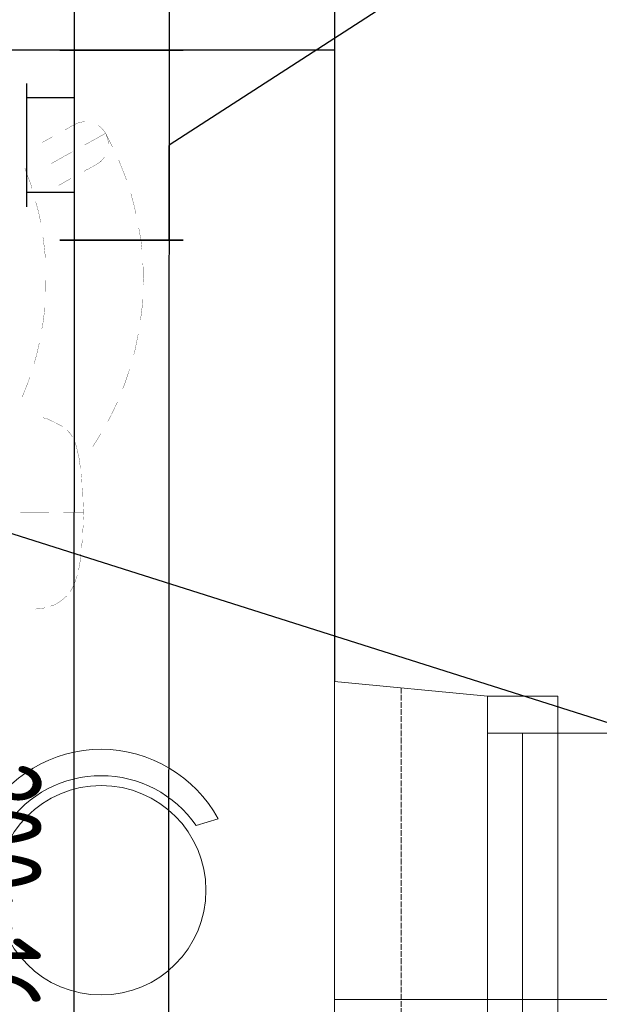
# Model space of a CAD drawing. Header units: millimetres. Extents: x 6904000 to 7075021, y 297772 to 407623.
# Tile 21 of 91: x 6944143 to 6945364, y 382753 to 384828. Entities that reach past the tile are written whole.
import ezdxf
from ezdxf.enums import TextEntityAlignment as Align

# ---------------------------------------------------------------- set-up
doc = ezdxf.new("R2010")
doc.units = ezdxf.units.MM
doc.linetypes.add('MCS - PW - 2 piętro (2026.04.21)_do wysłania$0$ACAD_ISO02W100', pattern=[15, 12, -3])
for name, color, linetype, lineweight in [('$went_nawiew', 150, 'Continuous', 30), ('$WENTYLACJA_OPIS', 20, 'Continuous', 25), ('MCS - PW - 2 piętro (2026.04.21)_do wysłania$0$Przekroje', 8, 'Continuous', 20), ('MCS - PW - 2 piętro (2026.04.21)_do wysłania$0$Przekrojowa', 8, 'Continuous', 25), ('MCS - PW - 2 piętro (2026.04.21)_do wysłania$0$S3_meble ruchome', 8, 'Continuous', 0), ('MCS - PW - 2 piętro (2026.04.21)_do wysłania$0$S3_okna', 8, 'Continuous', 9)]:
    doc.layers.add(name, color=color, linetype=linetype, lineweight=lineweight)
doc.layers.add('_MECH_OPIS', color=7, linetype='Continuous')
doc.layers.add('MCS - PW - 2 piętro (2026.04.21)_do wysłania$0$H', color=8, linetype='Continuous')
doc.styles.add('JOZEK', font='isocp3.shx', dxfattribs={"width": 0.9})

# ---------------------------------------------------------------- blocks, each defined once
blk = doc.blocks.new('MCS - PW - 2 piętro (2026.04.21)_do wysłania$0$zw$B2BC')
at = {"layer": 'MCS - PW - 2 piętro (2026.04.21)_do wysłania$0$Przekroje', "ltscale": 1.6}
for points in [[(0, 0), (32.21, -3.11), (47.01, -3.11), (47.01, -10.89), (65.97, -10.89)], [(0, -134), (32.21, -130.89), (47.01, -130.89), (47.01, -123.11), (65.97, -123.11)]]:
    blk.add_lwpolyline(points, dxfattribs=at)
at = {"layer": 'MCS - PW - 2 piętro (2026.04.21)_do wysłania$0$S3_okna'}
for p, q in [((0, 0), (0, -134)), ((32.21, -130.89), (32.21, -3.11)), ((47.01, -10.89), (32.21, -10.89)), ((39.61, -123.11), (39.61, -10.89)), ((47.01, -123.11), (47.01, -10.89)), ((65.97, -10.89), (65.97, -123.11)), ((47.01, -123.11), (32.21, -123.11))]:
    blk.add_line(p, q, dxfattribs=at)
at = {"layer": 'MCS - PW - 2 piętro (2026.04.21)_do wysłania$0$S3_okna', "ltscale": 1.6}
blk.add_line((124.02, -67), (0, -67), dxfattribs=at)
at = {"layer": 'MCS - PW - 2 piętro (2026.04.21)_do wysłania$0$S3_okna'}
for points in [[(0, 0), (32.21, -3.11), (47.01, -3.11), (47.01, -10.89), (65.97, -10.89)], [(0, -134), (32.21, -130.89), (47.01, -130.89), (47.01, -123.11), (65.97, -123.11)]]:
    blk.add_lwpolyline(points, dxfattribs=at)
blk = doc.blocks.new('MCS - PW - 2 piętro (2026.04.21)_do wysłania$0$zw$EDF5')
at = {"layer": 'MCS - PW - 2 piętro (2026.04.21)_do wysłania$0$H', "lineweight": 0, "const_width": 0.0573}
for points in [[(11.02, 57.8), (11.02, 51.79)], [(11.02, 57.8), (11.02, 51.79)], [(11.02, 57.8), (11.02, 51.79)], [(35.38, 57.44), (38.34, 56.24)], [(38.34, 56.24), (39.59, 55.83)], [(79.38, 55.37), (80.19, 55.59), (82.02, 56.29), (83.66, 56.86)], [(-9.28, 54.72), (-9.19, 53.35), (-9, 52.6)], [(42.43, 54.91), (44.28, 54.39), (46.81, 53.81)], [(72.45, 53.57), (74.42, 53.98)], [(74.42, 53.98), (76.32, 54.51)], [(76.32, 54.51), (76.54, 54.55)], [(29.61, 49.72), (30.14, 50.75), (30.64, 51.79), (30.84, 52.2)], [(30.84, 52.2), (30.93, 52.65)], [(30.93, 52.65), (31.05, 53.06)], [(49.77, 53.28), (50.51, 53.11)], [(50.51, 53.11), (53.69, 52.7), (54.22, 52.7)], [(57.2, 52.48), (60.16, 52.41), (61.72, 52.41)], [(64.7, 52.53), (66.39, 52.7)], [(66.39, 52.7), (68.41, 52.94)], [(68.41, 52.94), (69.15, 53.06)], [(72.16, 53.52), (72.45, 53.57)], [(89.07, 53.18), (89.89, 51.67), (90.23, 51.09)], [(-8.66, 51.45), (-8.42, 50.68), (-7.74, 49.48)], [(84.62, 51.26), (85.97, 48.85)], [(-7.74, 49.48), (-6.98, 48.56), (-6.52, 48.08)], [(11.02, 48.78), (11.02, 44.52)], [(11.02, 48.78), (11.02, 44.52)], [(11.02, 48.78), (11.02, 44.57)], [(26.96, 46.83), (27.76, 47.34), (28.46, 47.99)], [(29.2, 48.9), (29.61, 49.72)], [(80.99, 47.99), (80, 49.72)], [(81.52, 47.05), (80.99, 47.99)], [(85.97, 48.85), (86.59, 47.75), (87.05, 46.88)], [(91.67, 48.44), (91.79, 48.2), (92.25, 47.46), (92.41, 47.12), (92.61, 46.88), (92.7, 46.64), (92.77, 46.54), (92.82, 46.42)], [(-5.6, 47.34), (-5.15, 47), (-4.04, 46.47)], [(-4.04, 46.47), (-2.43, 45.89)], [(-2.43, 45.89), (-2.19, 45.85)], [(22.51, 45.44), (23.79, 45.73), (24.99, 46.01)], [(24.99, 46.01), (25.86, 46.3)], [(92.82, 46.42), (93.23, 45.49), (93.4, 44.57), (93.4, 44.23)], [(-1.03, 45.56), (-0.82, 45.49)], [(-0.82, 45.49), (0.87, 45.2), (2.36, 45.03)], [(3.58, 44.91), (4.28, 44.86)], [(4.28, 44.86), (5.36, 44.74)], [(6.59, 44.69), (7.67, 44.62), (8.37, 44.57)], [(9.57, 44.57), (11.09, 44.52)], [(11.09, 44.52), (13.23, 44.57)], [(14.43, 44.62), (14.89, 44.62), (16.21, 44.74)], [(17.44, 44.86), (18.71, 44.91)], [(18.71, 44.91), (19.22, 45.03)], [(20.37, 45.15), (22.51, 45.44)], [(84.12, 42.31), (83.95, 42.6), (83.76, 43.01), (83.47, 43.42), (83.25, 43.95), (82.96, 44.4)], [(88.57, 44.28), (88.73, 43.87), (89.19, 43.08), (89.6, 42.31), (89.94, 41.68), (90.23, 41.16), (90.51, 40.7)], [(24.94, 42.55), (27.71, 40.82)], [(84.45, 41.73), (84.33, 41.85), (84.28, 42.09), (84.12, 42.31)], [(85.97, 40.07), (85.68, 40.29), (84.98, 40.94), (84.45, 41.73)], [(90.06, 39.5), (89.14, 39.26), (88.78, 39.26)], [(88.9, 38.8), (90.97, 39.83)], [(92.61, 41.4), (92.41, 41.11), (91.79, 40.41), (90.97, 39.83), (90.06, 39.5)], [(90.51, 40.7), (90.68, 40.36)], [(90.68, 40.36), (90.87, 40.07), (90.92, 39.9)], [(30.31, 39.38), (31.22, 38.85)], [(31.22, 38.85), (34.35, 37.35)], [(88.08, 38.39), (88.9, 38.8)], [(37.11, 36.25), (37.93, 35.91), (41.4, 34.76)], [(81.16, 35.46), (82.5, 35.96)], [(82.5, 35.96), (84.69, 36.83)], [(84.69, 36.83), (85.39, 37.11)], [(44.28, 33.94), (44.98, 33.72), (48.66, 32.98)], [(73.94, 33.43), (75.74, 33.84)], [(75.74, 33.84), (78.05, 34.47)], [(78.05, 34.47), (78.34, 34.52)], [(51.62, 32.5), (52.41, 32.4)], [(52.41, 32.4), (54.31, 32.16), (56.12, 32.04)], [(59.05, 31.92), (60.09, 31.87), (60.21, 31.87), (60.33, 31.87)], [(60.33, 31.87), (60.45, 31.92)], [(60.45, 31.92), (60.78, 31.92), (61.43, 31.92), (63.55, 31.99)], [(66.56, 32.21), (68.7, 32.45), (71.01, 32.86)]]:
    blk.add_lwpolyline(points, dxfattribs=at)
blk = doc.blocks.new('MCS - PW - 2 piętro (2026.04.21)_do wysłania$0$zw$FED1')
at = {"layer": 'MCS - PW - 2 piętro (2026.04.21)_do wysłania$0$S3_meble ruchome', "ltscale": 1.6}
for p, q in [((-246.2, 150.5), (-199.8, 136.5)), ((-199.8, 136.5), (-246.2, 150.5)), ((246.1, 150.5), (199.8, 136.5)), ((199.8, 136.5), (246.2, 150.5))]:
    blk.add_line(p, q, dxfattribs=at)
blk.add_circle((0, 0), 220.7, dxfattribs=at)
for centre, radius, start, end in [((0, 16.8), 280.2, 28.5131, 151.4909), ((0, -1.4), 242.8, 34.6025, 145.4022)]:
    blk.add_arc(centre, radius, start, end, dxfattribs=at)

msp = doc.modelspace()

# ---------------------------------------------------------------- linework, layer by layer
at = {"layer": '$went_nawiew', "ltscale": 1.6}
for p, q in [((6944258.7, 387145.9), (6944256, 380932.6)), ((6944458.7, 387145.8), (6944456, 380932.6)), ((6944487.6, 384763.1), (6944227.6, 384763.2)), ((6944227.6, 384763.2), (6944487.6, 384763.1)), ((6944257.6, 384763.2), (6944257.6, 384663.2)), ((6944457.6, 384763.1), (6944457.5, 384362.9)), ((6944157.5, 384693.2), (6944157.4, 384433.2)), ((6944257.5, 384663.1), (6944157.5, 384663.2)), ((6944257.4, 384463.1), (6944157.4, 384463.2)), ((6944257.5, 384463), (6944257.5, 384363)), ((6944227.5, 384363), (6944487.5, 384362.9)), ((6944487.5, 384362.9), (6944227.5, 384363))]:
    msp.add_line(p, q, dxfattribs=at)
for centre, start, end in [((6944257.5, 384663.2), 269.9746, 359.9746), ((6944257.4, 384463), 359.9746, 89.9746)]:
    msp.add_arc(centre, 0.1, start, end, dxfattribs=at)
at = {"layer": '_MECH_OPIS'}
msp.add_line((6945350, 385140.3), (6944457.6, 384563), dxfattribs=at)
msp.add_lwpolyline([(6948929, 383134.1), (6946049.1, 383134.1), (6943971.3, 383793.4)], dxfattribs=at)
at = {"layer": 'MCS - PW - 2 piętro (2026.04.21)_do wysłania$0$Przekrojowa', "ltscale": 1.6}
for p, q in [((6944806.4, 385811), (6944806.4, 383433.1)), ((6944806.4, 384763.1), (6942386.4, 384763.1))]:
    msp.add_line(p, q, dxfattribs=at)
at = {"layer": 'MCS - PW - 2 piętro (2026.04.21)_do wysłania$0$S3_okna', "linetype": 'MCS - PW - 2 piętro (2026.04.21)_do wysłania$0$ACAD_ISO02W100'}
msp.add_line((6944946.4, 383419.6), (6944946.4, 382106.6), dxfattribs=at)

# ---------------------------------------------------------------- block references
at = {"layer": 'MCS - PW - 2 piętro (2026.04.21)_do wysłania$0$Przekrojowa', "ltscale": 1.6, "xscale": 10, "yscale": 10, "zscale": 10, "rotation": 90.00000000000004}
msp.add_blockref('MCS - PW - 2 piętro (2026.04.21)_do wysłania$0$zw$EDF5', (6944722.5, 383678.4), dxfattribs=at)
at = {"layer": 'MCS - PW - 2 piętro (2026.04.21)_do wysłania$0$S3_meble ruchome', "ltscale": 1.6, "rotation": 360}
msp.add_blockref('MCS - PW - 2 piętro (2026.04.21)_do wysłania$0$zw$FED1', (6944314.7, 382993), dxfattribs=at)
at = {"layer": 'MCS - PW - 2 piętro (2026.04.21)_do wysłania$0$S3_okna', "xscale": 10, "yscale": 10, "zscale": 10, "rotation": 359.9999999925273}
msp.add_blockref('MCS - PW - 2 piętro (2026.04.21)_do wysłania$0$zw$B2BC', (6944806.4, 383433.1), dxfattribs=at)

# ---------------------------------------------------------------- texts
at = {"layer": '$WENTYLACJA_OPIS', "style": 'JOZEK', "oblique": 0, "width": 0.75}
msp.add_text('200x160', height=200, rotation=269.7179, dxfattribs=at).set_placement((6944088.1, 382951.9), align=Align.MIDDLE_CENTER)

doc.saveas('drawing.dxf')
